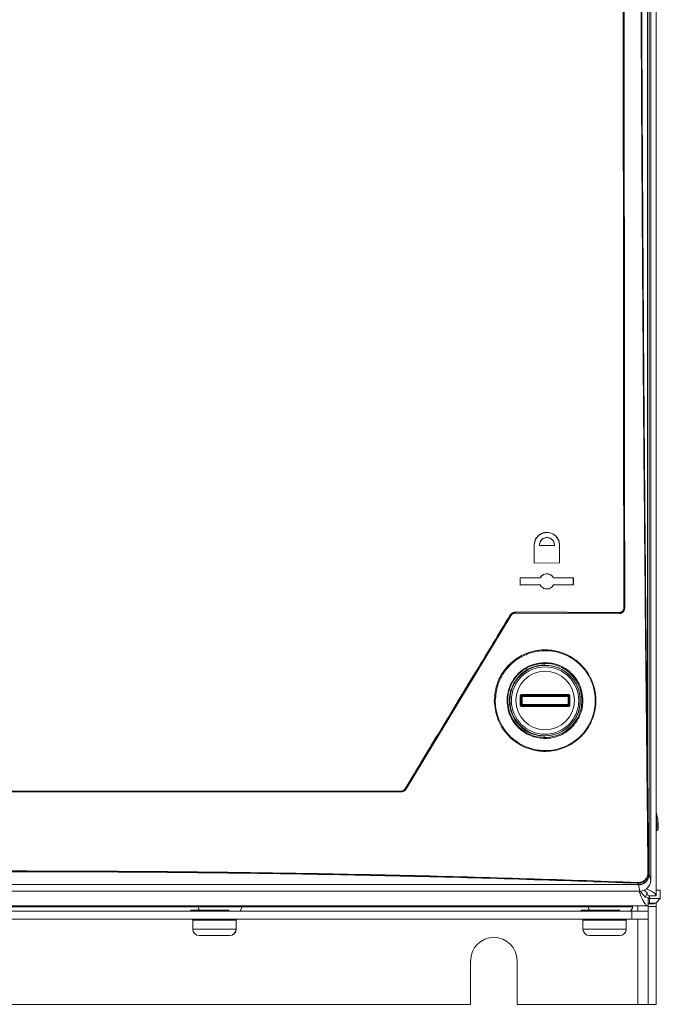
# Model space of a CAD drawing. Header units: millimetres. Extents: x 275 to 1254, y 266 to 807.
# Tile 27 of 41: x 737 to 855, y 267 to 449. Entities that reach past the tile are written whole.
import ezdxf

# ---------------------------------------------------------------- set-up
doc = ezdxf.new("R2010")
doc.units = ezdxf.units.MM
doc.header["$LTSCALE"] = 5

msp = doc.modelspace()

# ---------------------------------------------------------------- linework, layer by layer
at = {"color": 7, "linetype": 'Continuous', "lineweight": 15}
for p, q in [((854.37, 786.82), (854.37, 286.82)), ((853.37, 289.74), (853.37, 514.89)), ((831.85, 348.27), (831.85, 351.59)), ((831.87, 351.59), (831.85, 351.59)), ((831.87, 351.59), (831.87, 348.28)), ((832.81, 351.49), (832.83, 351.51)), ((832.81, 351.49), (835.6, 351.48)), ((835.59, 351.5), (832.83, 351.51)), ((835.6, 351.48), (835.59, 351.5)), ((836.51, 351.59), (836.53, 351.59)), ((836.51, 348.31), (836.51, 351.59)), ((836.53, 351.59), (836.53, 348.29)), ((836.53, 348.29), (831.85, 348.27)), ((831.87, 348.28), (831.85, 348.27)), ((831.87, 348.28), (836.51, 348.31)), ((836.51, 348.31), (836.53, 348.29)), ((829.27, 345.57), (832.95, 345.55)), ((829.27, 344.21), (829.27, 345.57)), ((829.29, 345.55), (829.27, 345.57)), ((832.96, 345.54), (829.29, 345.55)), ((829.29, 345.55), (829.29, 344.23)), ((832.96, 345.54), (832.95, 345.55)), ((835.43, 345.52), (835.44, 345.54)), ((839.07, 345.51), (835.43, 345.52)), ((835.44, 345.54), (839.09, 345.53)), ((839.07, 345.51), (839.09, 345.53)), ((839.07, 344.27), (839.07, 345.51)), ((839.09, 345.53), (839.09, 344.25)), ((832.95, 344.23), (829.27, 344.21)), ((829.29, 344.23), (829.27, 344.21)), ((829.29, 344.23), (832.96, 344.24)), ((832.96, 344.24), (832.95, 344.23)), ((835.43, 344.26), (839.07, 344.27)), ((835.43, 344.26), (835.44, 344.24)), ((839.09, 344.25), (835.44, 344.24)), ((839.07, 344.27), (839.09, 344.25)), ((848.5, 340.02), (848.57, 339.95)), ((827.52, 338.63), (808.08, 306.5)), ((827.56, 338.56), (808.16, 306.5)), ((847.49, 339.02), (828.38, 339.11)), ((828.41, 339.25), (847.54, 339.16)), ((847.57, 338.95), (828.42, 339.04)), ((847.57, 338.95), (847.49, 339.02)), ((829.27, 321.99), (829.27, 323.79)), ((829.27, 323.79), (829.37, 323.79)), ((829.37, 323.79), (829.47, 323.89)), ((829.37, 323.79), (829.37, 321.99)), ((829.52, 323.64), (829.37, 323.79)), ((829.47, 323.99), (838.26, 323.99)), ((829.47, 323.99), (829.47, 323.89)), ((838.26, 323.89), (829.47, 323.89)), ((829.47, 323.89), (829.62, 323.74)), ((829.52, 322.14), (829.52, 323.64)), ((829.52, 323.64), (829.62, 323.64)), ((829.62, 323.74), (838.11, 323.74)), ((829.62, 323.74), (829.62, 323.64)), ((838.11, 323.64), (829.62, 323.64)), ((829.62, 323.64), (829.62, 322.14)), ((838.11, 323.74), (838.26, 323.89)), ((838.11, 323.74), (838.11, 323.64)), ((838.11, 322.14), (838.11, 323.64)), ((838.11, 323.64), (838.21, 323.64)), ((838.36, 323.79), (838.21, 323.64)), ((838.21, 323.64), (838.21, 322.14)), ((838.26, 323.99), (838.26, 323.89)), ((838.26, 323.89), (838.36, 323.79)), ((838.46, 323.79), (838.36, 323.79)), ((838.36, 321.99), (838.36, 323.79)), ((838.46, 323.79), (838.46, 321.99)), ((829.37, 321.99), (829.27, 321.99)), ((829.37, 321.99), (829.52, 322.14)), ((829.47, 321.89), (829.37, 321.99)), ((829.62, 322.04), (829.47, 321.89)), ((829.47, 321.89), (838.26, 321.89)), ((829.47, 321.89), (829.47, 321.79)), ((838.26, 321.79), (829.47, 321.79)), ((829.62, 322.14), (829.52, 322.14)), ((829.62, 322.14), (838.11, 322.14)), ((829.62, 322.14), (829.62, 322.04)), ((838.11, 322.04), (829.62, 322.04)), ((838.21, 322.14), (838.11, 322.14)), ((838.11, 322.14), (838.11, 322.04)), ((838.26, 321.89), (838.11, 322.04)), ((838.21, 322.14), (838.36, 321.99)), ((838.36, 321.99), (838.26, 321.89)), ((838.26, 321.89), (838.26, 321.79)), ((838.36, 321.99), (838.46, 321.99)), ((807.3, 306.02), (807.22, 306.02)), ((808.08, 306.5), (808.16, 306.5)), ((854.37, 302.24), (854.59, 301.31)), ((854.48, 299.71), (854.48, 300.1)), ((854.73, 300.1), (854.73, 299.71)), ((854.47, 298.91), (854.37, 298.91)), ((853.05, 290.92), (853.08, 290.83)), ((853.08, 290.83), (853.37, 289.74)), ((622.36, 287.73), (851.38, 287.73)), ((851.05, 288.93), (622.69, 288.93)), ((851.08, 288.85), (851.05, 288.93)), ((851.38, 287.73), (851.08, 288.85)), ((854.37, 287.87), (855.13, 287.87)), ((855.13, 287.87), (855.13, 286.37)), ((852.87, 286.82), (854.37, 286.82)), ((852.87, 286.54), (852.87, 285.02)), ((852.87, 286.37), (853.13, 286.37)), ((853.13, 285.37), (852.87, 285.37)), ((853.13, 286.37), (855.13, 286.37)), ((853.13, 286.37), (853.13, 285.52)), ((853.13, 285.52), (854.28, 285.52)), ((853.13, 285.52), (853.13, 285.37)), ((853.93, 285.37), (853.13, 285.37)), ((855.13, 286.37), (854.28, 285.52)), ((854.37, 285.61), (854.37, 284.9)), ((849.9, 284.02), (623.9, 284.02)), ((849.45, 285.02), (624.29, 285.02)), ((704.87, 284.82), (769.88, 284.82)), ((768.42, 284.22), (772.81, 284.22)), ((769.88, 284.82), (769.88, 285.02)), ((769.88, 284.82), (777.82, 284.82)), ((772.81, 284.22), (775.57, 284.22)), ((777.82, 284.82), (777.82, 285.02)), ((777.82, 284.82), (841.88, 284.82)), ((840.46, 284.22), (844.85, 284.22)), ((841.88, 284.82), (841.88, 285.02)), ((844.85, 284.22), (847.67, 284.22)), ((852.87, 285.02), (849.45, 285.02)), ((849.9, 282.52), (849.9, 284.02)), ((849.9, 284.02), (852.9, 284.02)), ((850, 284.82), (850, 285.02)), ((852.87, 284.9), (852.87, 285.02)), ((854.37, 284.9), (852.87, 284.9)), ((852.87, 284.9), (852.87, 284.02)), ((852.9, 284.02), (852.9, 282.52)), ((854.37, 284.9), (854.37, 266.82)), ((849.9, 282.52), (623.9, 282.52)), ((768.81, 282.37), (768.81, 280.72)), ((776.81, 280.72), (776.81, 282.37)), ((776.85, 280.72), (776.85, 282.37)), ((840.85, 282.37), (840.85, 280.72)), ((848.85, 280.72), (848.85, 282.37)), ((852.9, 282.52), (849.9, 282.52)), ((852.87, 282.52), (852.87, 266.82)), ((770.1, 279.52), (770.01, 279.52)), ((770.14, 279.52), (770.1, 279.52)), ((770.1, 279.52), (770.1, 279.52)), ((771.98, 279.52), (770.14, 279.52)), ((771.99, 279.52), (772.11, 279.52)), ((773.52, 279.52), (772.11, 279.52)), ((773.52, 279.52), (773.63, 279.52)), ((775.49, 279.52), (773.64, 279.52)), ((775.52, 279.52), (775.49, 279.52)), ((775.61, 279.52), (775.52, 279.52)), ((775.52, 279.52), (775.52, 279.52)), ((775.65, 279.52), (775.61, 279.52)), ((842.14, 279.52), (842.05, 279.52)), ((842.14, 279.52), (842.14, 279.52)), ((844.02, 279.52), (842.18, 279.52)), ((844.03, 279.52), (844.14, 279.52)), ((845.56, 279.52), (844.14, 279.52)), ((845.56, 279.52), (845.67, 279.52)), ((847.52, 279.52), (845.68, 279.52)), ((847.65, 279.52), (847.56, 279.52)), ((847.56, 279.52), (847.56, 279.52)), ((820.12, 274.89), (820.12, 266.82)), ((828.69, 266.82), (828.69, 274.89)), ((820.12, 266.82), (653.61, 266.82)), ((850.96, 266.82), (828.69, 266.82)), ((852.87, 266.82), (850.96, 266.82)), ((852.87, 266.82), (854.37, 266.82))]:
    msp.add_line(p, q, dxfattribs=at)
at = {"color": 8, "linetype": 'Continuous', "lineweight": 15}
for p, q in [((854.37, 299.71), (854.48, 299.71)), ((852.87, 285.52), (853.13, 285.52)), ((853.13, 286.37), (853.13, 286.82)), ((841.88, 284.82), (850, 284.82)), ((850.96, 285.02), (850.96, 284.02)), ((776.81, 282.37), (768.81, 282.37)), ((776.85, 282.37), (776.81, 282.37)), ((848.85, 282.37), (840.85, 282.37)), ((850.96, 282.52), (850.96, 266.82)), ((768.81, 280.72), (776.81, 280.72)), ((776.81, 280.72), (776.85, 280.72)), ((840.85, 280.72), (848.85, 280.72))]:
    msp.add_line(p, q, dxfattribs=at)
at = {"color": 7, "linetype": 'Continuous', "lineweight": 15, "flags": 128}
for points in [[(852.75, 311.64), (852.75, 341.99), (852.75, 467.62), (852.75, 515.62)], [(853.08, 515.39), (853.08, 416.05), (853.08, 290.83)], [(827.56, 338.56), (827.54, 338.6), (827.52, 338.63)], [(828.38, 339.11), (828.39, 339.08), (828.42, 339.04)], [(833.81, 329.47), (833.81, 329.47), (833.81, 329.44), (833.81, 329.39)], [(833.81, 316.39), (833.81, 316.38), (833.81, 316.35), (833.81, 316.31)], [(854.48, 300.1), (854.53, 300.1), (854.58, 300.1), (854.62, 300.1), (854.66, 300.1), (854.69, 300.1), (854.71, 300.1), (854.73, 300.1), (854.73, 300.1)], [(854.47, 298.91), (854.47, 298.93), (854.47, 298.97), (854.47, 299.05), (854.47, 299.15), (854.48, 299.27), (854.48, 299.41), (854.48, 299.56), (854.48, 299.71)], [(854.48, 299.71), (854.53, 299.71), (854.58, 299.71), (854.62, 299.71), (854.66, 299.71), (854.69, 299.71), (854.71, 299.71), (854.72, 299.71), (854.73, 299.71)], [(854.73, 299.71), (854.73, 299.6), (854.73, 299.5), (854.73, 299.41), (854.73, 299.32), (854.73, 299.25), (854.73, 299.2), (854.72, 299.17), (854.72, 299.16)]]:
    msp.add_lwpolyline(points, dxfattribs=at)
at = {"color": 8, "linetype": 'Continuous', "lineweight": 15, "flags": 128}
for points in [[(833.61, 329.38), (833.61, 329.39), (833.61, 329.41), (833.61, 329.43), (833.61, 329.44), (833.61, 329.46), (833.61, 329.47), (833.61, 329.47), (833.61, 329.48)], [(833.81, 329.39), (833.79, 329.39), (833.79, 329.39)], [(833.81, 329.39), (833.81, 329.39), (833.81, 329.39)], [(833.61, 316.39), (833.61, 316.38), (833.61, 316.37), (833.61, 316.35), (833.61, 316.33), (833.61, 316.32), (833.61, 316.31), (833.61, 316.31), (833.61, 316.3)], [(833.79, 316.39), (833.79, 316.39), (833.81, 316.39)], [(833.81, 316.39), (833.81, 316.39), (833.81, 316.39)], [(854.37, 301.26), (854.4, 301.26), (854.44, 301.27), (854.49, 301.28), (854.52, 301.29), (854.55, 301.3), (854.58, 301.31), (854.59, 301.31), (854.59, 301.31)]]:
    msp.add_lwpolyline(points, dxfattribs=at)
at = {"color": 7, "linetype": 'Continuous', "lineweight": 15}
for radius in [6.5, 6.21, 5.41]:
    msp.add_circle((833.86, 322.89), radius, dxfattribs=at)
for centre, radius, start, end in [((848.41, 340.35), 0.338, 266.5766, 284.9312), ((827.21, 338.29), 0.461, 47.3605, 61.6986), ((828.23, 339.22), 0.181, 322.4965, 9.2897), ((847.38, 339.13), 0.16, 316.1242, 10.0606), ((833.86, 322.89), 6.59, 92.2074, 267.7926), ((833.86, 322.89), 6.5, 269.5526, 90.4474), ((829.62, 323.64), 0.1, 90.078, 179.9241), ((838.11, 323.64), 0.1, 0.0802, 89.9177), ((829.62, 322.14), 0.1, 180.0759, 269.922), ((838.11, 322.14), 0.1, 270.0823, 359.9198), ((852.65, 311.99), 0.361, 268.5093, 285.1521), ((807.05, 306.12), 0.207, 328.9677, 8.6453), ((807.39, 305.54), 1.19, 54.2548, 60.059), ((849.73, 300.14), 4.75, 359.5, 13.5362), ((849.73, 300.14), 5, 359.5, 13.5362), ((854.47, 299.16), 0.25, 269.5, 359.5), ((851.05, 290.93), 2, 270.1929, 359.4583), ((851.08, 290.85), 2, 270.0636, 359.5557), ((852.85, 291.4), 0.305, 267.5343, 287.3168), ((850.78, 289.29), 0.18, 318.332, 4.9913), ((849.45, 288.45), 3.42, 326.1942, 341.6282), ((853.93, 285.87), 0.5, 270, 315), ((849, 284.82), 1, 306.8699, 0), ((768.96, 282.37), 0.15, 90, 180), ((776.66, 282.37), 0.15, 0, 90), ((776.7, 282.37), 0.15, 0, 90), ((841, 282.37), 0.15, 90, 180), ((848.7, 282.37), 0.15, 0, 90), ((770.01, 280.72), 1.2, 180, 270), ((775.61, 280.72), 1.2, 270, 0), ((775.65, 280.72), 1.2, 270, 0), ((842.05, 280.72), 1.2, 180, 270), ((847.65, 280.72), 1.2, 270, 360), ((824.41, 274.89), 4.28, 0, 180)]:
    msp.add_arc(centre, radius, start, end, dxfattribs=at)
at = {"color": 8, "linetype": 'Continuous', "lineweight": 15}
for centre, start, end in [((833.81, 329.37), 90.4232, 171.5055), ((833.81, 316.41), 188.4937, 269.5751)]:
    msp.add_arc(centre, 0.1, start, end, dxfattribs=at)
at = {"color": 7, "linetype": 'Continuous', "lineweight": 15}
for centre, major_axis, ratio, start_param, end_param in [((829.47, 323.79), (0.142, -0.142), 0.998783, 2.356803, 3.926382), ((838.26, 323.79), (-0.142, -0.142), 0.998783, 2.356803, 3.926382), ((829.47, 321.99), (0.142, 0.142), 0.998783, 2.356803, 3.926382), ((838.26, 321.99), (-0.142, 0.142), 0.998783, 2.356803, 3.926382), ((851.37, 289.74), (-0.52, 1.95), 0.992383, 2.884622, 4.451634)]:
    msp.add_ellipse(centre, major_axis=major_axis, ratio=ratio, start_param=start_param, end_param=end_param, dxfattribs=at)
for points, knots in [([(848.57, 339.95), (848.55, 355.52), (848.51, 386.67), (848.48, 429.73), (848.45, 469.08), (848.44, 500.58), (848.44, 520.21), (848.44, 527.96)], [0, 0, 0, 0, 0.248865, 0.497811, 0.687097, 0.876418, 1, 1, 1, 1]), ([(848.39, 340.01), (848.38, 351.85), (848.35, 375.55), (848.32, 400.47), (848.31, 418.35), (848.29, 443.62), (848.27, 477.67), (848.26, 506.91), (848.26, 516.89)], [0, 0, 0, 0, 0.201218, 0.4024361, 0.4228425, 0.5044685, 0.8309916, 1, 1, 1, 1]), ([(848.37, 516.89), (848.37, 499.26), (848.38, 463.99), (848.41, 416.88), (848.45, 375.56), (848.48, 351.87), (848.5, 340.02)], [0, 0, 0, 0, 0.298719, 0.597563, 0.798762, 1, 1, 1, 1]), ([(852.64, 311.63), (852.53, 322.06), (852.32, 342.92), (852.05, 374.26), (851.77, 413.68), (851.52, 461.22), (851.46, 498.33), (851.43, 516.89)], [0, 0, 0, 0, 0.1528, 0.305612, 0.458423, 0.729144, 1, 1, 1, 1]), ([(851.53, 516.89), (851.57, 498.33), (851.63, 461.23), (851.88, 413.69), (852.15, 374.26), (852.42, 342.93), (852.64, 322.07), (852.75, 311.64)], [0, 0, 0, 0, 0.2708562, 0.5415765, 0.6943884, 0.8472004, 1, 1, 1, 1]), ([(831.85, 351.59), (831.87, 351.84), (831.92, 352.36), (832.3, 353.04), (832.86, 353.57), (833.58, 353.9), (834.37, 353.97), (835.16, 353.78), (835.84, 353.32), (836.33, 352.65), (836.52, 352.03), (836.53, 351.68), (836.53, 351.59)], [0, 0, 0, 0, 0.102303, 0.204606, 0.307172, 0.411931, 0.520004, 0.63123, 0.744028, 0.855892, 0.964627, 1, 1, 1, 1]), ([(836.51, 351.59), (836.49, 351.85), (836.44, 352.36), (836.05, 353.05), (835.48, 353.58), (834.74, 353.9), (833.92, 353.95), (833.14, 353.72), (832.48, 353.23), (832.04, 352.57), (831.88, 351.99), (831.87, 351.66), (831.87, 351.59)], [0, 0, 0, 0, 0.1046101, 0.2091266, 0.3161551, 0.4266859, 0.5393495, 0.6517146, 0.76145, 0.8675492, 0.9707281, 1, 1, 1, 1]), ([(835.6, 351.48), (835.61, 351.51), (835.62, 351.68), (835.57, 352.02), (835.36, 352.43), (835.02, 352.76), (834.58, 352.97), (834.09, 353.01), (833.61, 352.89), (833.21, 352.61), (832.93, 352.22), (832.81, 351.82), (832.81, 351.58), (832.81, 351.49)], [0, 0, 0, 0, 0.016192, 0.11419, 0.213316, 0.315474, 0.420984, 0.528731, 0.636483, 0.741933, 0.843909, 0.942904, 1, 1, 1, 1]), ([(832.83, 351.51), (832.83, 351.65), (832.84, 351.94), (833.02, 352.34), (833.33, 352.69), (833.73, 352.91), (834.19, 353), (834.66, 352.92), (835.09, 352.69), (835.41, 352.33), (835.58, 351.91), (835.59, 351.62), (835.59, 351.5)], [0, 0, 0, 0, 0.089188, 0.1879319, 0.2865682, 0.3869409, 0.4903795, 0.597038, 0.7056793, 0.8140296, 0.9198015, 1, 1, 1, 1]), ([(832.95, 345.55), (833.03, 345.68), (833.2, 345.93), (833.59, 346.19), (834.04, 346.32), (834.52, 346.29), (834.98, 346.1), (835.28, 345.82), (835.4, 345.61), (835.44, 345.54)], [0, 0, 0, 0, 0.140492, 0.290238, 0.44311, 0.600991, 0.762638, 0.924974, 1, 1, 1, 1]), ([(835.43, 345.52), (835.39, 345.6), (835.27, 345.81), (834.96, 346.08), (834.52, 346.27), (834.03, 346.3), (833.56, 346.16), (833.19, 345.89), (833.03, 345.64), (832.96, 345.54)], [0, 0, 0, 0, 0.085577, 0.238712, 0.396828, 0.557964, 0.718652, 0.875536, 1, 1, 1, 1]), ([(835.44, 344.24), (835.36, 344.11), (835.2, 343.86), (834.81, 343.6), (834.36, 343.47), (833.88, 343.49), (833.42, 343.68), (833.12, 343.96), (832.99, 344.16), (832.95, 344.23)], [0, 0, 0, 0, 0.140694, 0.290602, 0.443798, 0.602059, 0.763955, 0.926369, 1, 1, 1, 1]), ([(832.96, 344.24), (832.98, 344.21), (833.07, 344.05), (833.31, 343.79), (833.72, 343.55), (834.2, 343.47), (834.69, 343.56), (835.11, 343.81), (835.33, 344.08), (835.42, 344.24), (835.43, 344.26)], [0, 0, 0, 0, 0.034654, 0.186491, 0.343248, 0.50381, 0.665272, 0.824076, 0.977817, 1, 1, 1, 1]), ([(848.5, 340.02), (848.49, 339.91), (848.47, 339.7), (848.31, 339.41), (848.08, 339.19), (847.79, 339.05), (847.59, 339.03), (847.49, 339.02)], [0, 0, 0, 0, 0.202098, 0.404138, 0.606144, 0.813788, 1, 1, 1, 1]), ([(847.54, 339.16), (847.62, 339.17), (847.79, 339.18), (848.03, 339.3), (848.23, 339.49), (848.37, 339.73), (848.38, 339.92), (848.39, 340.01)], [0, 0, 0, 0, 0.187514, 0.395838, 0.597628, 0.798821, 1, 1, 1, 1]), ([(848.57, 339.95), (848.56, 339.84), (848.54, 339.63), (848.38, 339.34), (848.15, 339.11), (847.86, 338.97), (847.66, 338.96), (847.57, 338.95)], [0, 0, 0, 0, 0.200904, 0.401822, 0.603348, 0.811562, 1, 1, 1, 1]), ([(807.98, 306.57), (808.03, 306.65), (808.29, 307.08), (809.38, 308.88), (813.72, 316.06), (819.95, 326.35), (825.34, 335.26), (827.42, 338.7)], [0, 0, 0, 0, 0.00798, 0.039901, 0.167585, 0.678342, 1, 1, 1, 1]), ([(827.42, 338.7), (827.5, 338.8), (827.65, 339), (828.01, 339.21), (828.27, 339.24), (828.41, 339.25)], [0, 0, 0, 0, 0.319109, 0.637994, 1, 1, 1, 1]), ([(828.38, 339.11), (828.25, 339.1), (828.02, 339.08), (827.72, 338.9), (827.58, 338.72), (827.52, 338.63)], [0, 0, 0, 0, 0.363161, 0.681947, 1, 1, 1, 1]), ([(828.42, 339.04), (828.3, 339.03), (828.08, 339.01), (827.77, 338.84), (827.63, 338.65), (827.56, 338.56)], [0, 0, 0, 0, 0.335258, 0.670853, 1, 1, 1, 1]), ([(824.49, 322.9), (824.58, 323.87), (824.76, 325.85), (826.21, 328.57), (828.43, 330.73), (831.25, 332.07), (834.4, 332.43), (837.55, 331.71), (840.33, 329.94), (842.36, 327.3), (843.22, 324.52), (843.29, 321.74), (842.61, 319.08), (840.94, 316.49), (838.52, 314.56), (835.57, 313.49), (832.36, 313.45), (829.25, 314.51), (826.68, 316.58), (824.86, 319.48), (824.61, 321.75), (824.49, 322.9)], [0, 0, 0, 0, 0.048188, 0.099564, 0.15079, 0.202822, 0.2564, 0.31175, 0.368327, 0.424827, 0.479781, 0.513381, 0.564206, 0.615014, 0.666243, 0.719071, 0.773795, 0.829892, 0.886275, 0.941804, 1, 1, 1, 1]), ([(824.67, 322.89), (824.67, 322.81), (824.68, 321.68), (824.91, 320.54), (825.67, 318.57), (826.82, 316.67), (829.36, 314.63), (832.42, 313.59), (835.58, 313.63), (838.48, 314.68), (840.87, 316.58), (842.51, 319.13), (843.18, 321.75), (843.12, 324.48), (842.26, 327.22), (840.27, 329.82), (837.53, 331.56), (834.43, 332.26), (831.33, 331.91), (828.55, 330.6), (826.36, 328.47), (824.94, 325.79), (824.76, 323.84), (824.67, 322.89)], [0, 0, 0, 0, 0.004277, 0.057605, 0.058243, 0.113764, 0.170163, 0.22629, 0.281043, 0.333883, 0.385102, 0.435879, 0.486664, 0.520241, 0.575174, 0.631682, 0.688289, 0.743674, 0.797274, 0.849306, 0.900511, 0.95185, 1, 1, 1, 1]), ([(826.84, 322.89), (826.85, 323.13), (826.88, 324.14), (827.38, 325.89), (828.69, 327.81), (830.54, 329.21), (832.76, 329.94), (835.15, 329.91), (837.43, 329.06), (839.32, 327.47), (840.42, 325.56), (840.9, 323.5), (840.81, 321.42), (839.96, 319.27), (838.48, 317.5), (836.5, 316.29), (834.2, 315.78), (831.81, 316.06), (829.6, 317.15), (827.9, 318.94), (826.98, 320.97), (826.88, 322.34), (826.84, 322.89)], [0, 0, 0, 0, 0.0164558, 0.0683074, 0.1194359, 0.1708401, 0.2234411, 0.2777814, 0.3337469, 0.39043, 0.4463962, 0.4821489, 0.5330862, 0.5840403, 0.6348154, 0.6865556, 0.7400562, 0.7953471, 0.8516931, 0.907918, 0.9629487, 1, 1, 1, 1]), ([(826.96, 322.9), (827, 322.36), (827.09, 321.04), (827.66, 319.8), (828.53, 318.48), (829.66, 317.28), (831.81, 316.22), (834.16, 315.94), (836.41, 316.45), (838.34, 317.63), (839.79, 319.36), (840.62, 321.46), (840.71, 323.5), (840.24, 325.51), (839.17, 327.39), (837.32, 328.94), (835.08, 329.77), (832.75, 329.8), (830.58, 329.09), (828.76, 327.72), (827.48, 325.84), (827, 324.13), (826.97, 323.14), (826.96, 322.9)], [0, 0, 0, 0, 0.037044, 0.091219, 0.092092, 0.14834, 0.204717, 0.260034, 0.313544, 0.36527, 0.416011, 0.466922, 0.517822, 0.553561, 0.60953, 0.66624, 0.722241, 0.776609, 0.829219, 0.880614, 0.931721, 0.98355, 1, 1, 1, 1]), ([(833.81, 329.47), (833.81, 329.47), (833.81, 329.47), (833.79, 329.48), (833.74, 329.48), (833.68, 329.48), (833.63, 329.48), (833.61, 329.48)], [0, 0, 0, 0, 0.141834, 0.355081, 0.569091, 0.784217, 1, 1, 1, 1]), ([(833.61, 316.3), (833.63, 316.3), (833.66, 316.3), (833.72, 316.3), (833.77, 316.3), (833.81, 316.3), (833.81, 316.31), (833.81, 316.31)], [0, 0, 0, 0, 0.142492, 0.357992, 0.572857, 0.786776, 1, 1, 1, 1]), ([(852.84, 291.1), (852.81, 295.04), (852.75, 301.88), (852.67, 308.73), (852.64, 311.63)], [0, 0, 0, 0, 0.576262, 1, 1, 1, 1]), ([(852.75, 311.64), (852.78, 308.74), (852.85, 301.9), (852.91, 295.06), (852.94, 291.11)], [0, 0, 0, 0, 0.423737, 1, 1, 1, 1]), ([(666.43, 306.02), (672.95, 306.02), (685.98, 306.02), (705.72, 306.02), (725.53, 306.02), (745.69, 306.02), (766.13, 306.02), (786.82, 306.02), (800.48, 306.02), (807.3, 306.02)], [0, 0, 0, 0, 0.139999, 0.28, 0.420001, 0.560003, 0.70667, 0.853336, 1, 1, 1, 1]), ([(666.49, 306.16), (671.09, 306.16), (681.85, 306.16), (698.91, 306.16), (717.61, 306.16), (734.78, 306.16), (750.38, 306.16), (764.47, 306.16), (778.62, 306.16), (792.92, 306.16), (802.43, 306.16), (807.25, 306.16)], [0, 0, 0, 0, 0.099013, 0.231436, 0.363937, 0.49636, 0.595438, 0.694516, 0.795443, 0.89637, 1, 1, 1, 1]), ([(807.22, 306.02), (800.12, 306.02), (785.91, 306.02), (766.9, 306.02), (750.37, 306.02), (734.78, 306.02), (717.61, 306.02), (698.92, 306.02), (681.87, 306.02), (671.12, 306.02), (666.52, 306.02)], [0, 0, 0, 0, 0.152734, 0.305469, 0.404549, 0.503629, 0.636055, 0.768559, 0.900985, 1, 1, 1, 1]), ([(808.08, 306.5), (808.01, 306.41), (807.88, 306.23), (807.58, 306.06), (807.34, 306.03), (807.22, 306.02)], [0, 0, 0, 0, 0.322108, 0.643439, 1, 1, 1, 1]), ([(807.25, 306.16), (807.35, 306.17), (807.55, 306.19), (807.81, 306.34), (807.92, 306.49), (807.98, 306.57)], [0, 0, 0, 0, 0.357302, 0.67858, 1, 1, 1, 1]), ([(808.16, 306.5), (808.1, 306.41), (807.96, 306.23), (807.66, 306.06), (807.43, 306.03), (807.3, 306.02)], [0, 0, 0, 0, 0.321358, 0.642533, 1, 1, 1, 1]), ([(622.77, 289.31), (626.4, 289.44), (637.26, 289.84), (655.68, 290.39), (678.08, 290.9), (700.01, 291.24), (721.38, 291.42), (742.1, 291.45), (763.34, 291.34), (785.04, 291.09), (807.19, 290.66), (829.24, 290.09), (843.72, 289.57), (850.96, 289.31)], [0, 0, 0, 0, 0.049065, 0.147229, 0.245576, 0.343923, 0.433207, 0.52256, 0.611845, 0.708177, 0.80451, 0.902075, 1, 1, 1, 1]), ([(850.92, 289.17), (843.67, 289.43), (829.21, 289.95), (807.17, 290.53), (785.02, 290.95), (763.33, 291.21), (742.1, 291.31), (721.39, 291.28), (700.03, 291.1), (678.1, 290.77), (655.71, 290.26), (637.3, 289.71), (626.44, 289.3), (622.82, 289.17)], [0, 0, 0, 0, 0.097925, 0.19549, 0.291823, 0.388155, 0.47744, 0.566793, 0.656077, 0.754424, 0.852771, 0.950935, 1, 1, 1, 1]), ([(852.94, 291.11), (852.92, 290.91), (852.89, 290.49), (852.59, 289.93), (852.15, 289.5), (851.58, 289.21), (851.15, 289.18), (850.92, 289.17)], [0, 0, 0, 0, 0.195277, 0.391109, 0.58265, 0.77818, 1, 1, 1, 1]), ([(850.96, 289.31), (851.17, 289.32), (851.57, 289.34), (852.11, 289.61), (852.52, 290), (852.79, 290.52), (852.82, 290.91), (852.84, 291.1)], [0, 0, 0, 0, 0.223075, 0.418852, 0.60997, 0.805111, 1, 1, 1, 1]), ([(852.94, 291.11), (852.95, 291.1), (852.97, 291.07), (853.01, 291), (853.04, 290.94), (853.05, 290.92)], [0, 0, 0, 0, 0.146007, 0.573001, 1, 1, 1, 1]), ([(851.05, 288.93), (851.04, 288.96), (851.02, 289.01), (850.97, 289.09), (850.94, 289.15), (850.92, 289.17)], [0, 0, 0, 0, 0.351858, 0.703713, 1, 1, 1, 1]), ([(851.22, 287.73), (851.28, 287.57), (851.48, 287), (851.83, 286.15), (852.27, 285.37), (852.61, 285.05), (852.81, 285.03), (852.87, 285.02)], [0, 0, 0, 0, 0.1060679, 0.3698477, 0.6336287, 0.8974105, 1, 1, 1, 1]), ([(851.43, 287.74), (851.57, 287.54), (851.88, 287.1), (852.37, 286.64), (852.7, 286.58), (852.87, 286.54)], [0, 0, 0, 0, 0.308162, 0.644903, 1, 1, 1, 1]), ([(852.87, 286.82), (852.85, 286.96), (852.79, 287.26), (852.52, 287.61), (852.25, 287.82), (852.18, 287.87)], [0, 0, 0, 0, 0.397932, 0.861685, 1, 1, 1, 1]), ([(854.37, 286.82), (854.33, 286.97), (854.24, 287.26), (853.57, 287.69), (852.95, 287.99), (852.54, 288.14), (852.52, 288.15)], [0, 0, 0, 0, 0.327488, 0.655066, 0.982644, 1, 1, 1, 1]), ([(770.04, 284.22), (770.02, 284.25), (769.96, 284.33), (769.9, 284.54), (769.88, 284.73), (769.88, 284.82)], [0, 0, 0, 0, 0.150421, 0.574635, 1, 1, 1, 1]), ([(777.49, 284.02), (777.52, 284.04), (777.61, 284.1), (777.71, 284.28), (777.81, 284.53), (777.82, 284.73), (777.82, 284.82)], [0, 0, 0, 0, 0.138234, 0.437126, 0.718182, 1, 1, 1, 1]), ([(842.04, 284.22), (842.02, 284.25), (841.96, 284.33), (841.9, 284.54), (841.88, 284.73), (841.88, 284.82)], [0, 0, 0, 0, 0.150424, 0.574635, 1, 1, 1, 1]), ([(770.1, 279.52), (770.11, 279.52), (770.12, 279.52), (770.14, 279.52), (770.14, 279.52)], [0, 0, 0, 0, 0.807573, 1, 1, 1, 1]), ([(771.98, 279.52), (771.98, 279.52), (771.98, 279.52), (771.99, 279.52), (771.99, 279.52)], [0, 0, 0, 0, 0.1927324, 1, 1, 1, 1]), ([(773.63, 279.52), (773.63, 279.52), (773.64, 279.52), (773.64, 279.52), (773.64, 279.52)], [0, 0, 0, 0, 0.8072676, 1, 1, 1, 1]), ([(775.49, 279.52), (775.49, 279.52), (775.5, 279.52), (775.51, 279.52), (775.52, 279.52)], [0, 0, 0, 0, 0.19557, 1, 1, 1, 1]), ([(842.14, 279.52), (842.15, 279.52), (842.16, 279.52), (842.17, 279.52), (842.18, 279.52)], [0, 0, 0, 0, 0.807497, 1, 1, 1, 1]), ([(844.02, 279.52), (844.02, 279.52), (844.02, 279.52), (844.03, 279.52), (844.03, 279.52)], [0, 0, 0, 0, 0.192703, 1, 1, 1, 1]), ([(845.67, 279.52), (845.67, 279.52), (845.68, 279.52), (845.68, 279.52), (845.68, 279.52)], [0, 0, 0, 0, 0.807297, 1, 1, 1, 1]), ([(847.52, 279.52), (847.53, 279.52), (847.54, 279.52), (847.55, 279.52), (847.56, 279.52)], [0, 0, 0, 0, 0.195689, 1, 1, 1, 1])]:
    msp.add_open_spline(points, degree=3, knots=knots, dxfattribs=at)

doc.saveas('drawing.dxf')
